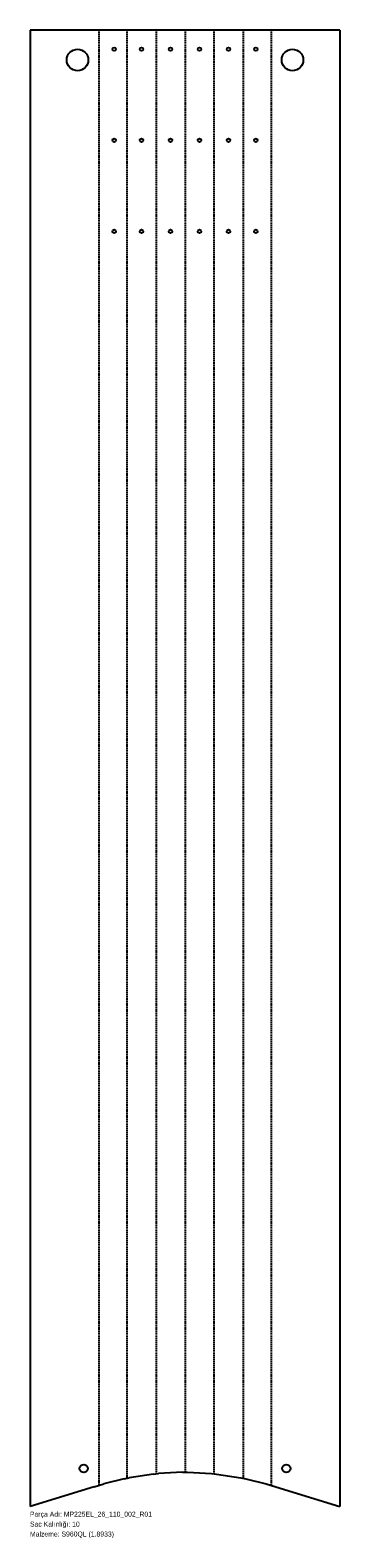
# Model space of a CAD drawing. Header units: millimetres. Extents: x 0 to 749, y -75 to 3566.
import ezdxf

# ---------------------------------------------------------------- set-up
doc = ezdxf.new("R2010")
doc.units = ezdxf.units.MM
for name, pattern in [('SLD-Katı', [0]), ('SLD-Kesik', [4.572, 3.048, -1.524]), ('SLD-Sürekli', [0])]:
    doc.linetypes.add(name, pattern=pattern)
doc.layers.add('METIN', color=96, linetype='SLD-Katı')
doc.styles.add('SLDTEXTSTYLE0', font='ARIAL.TTF', dxfattribs={"width": 0.948, "bigfont": 'bigfont'})
doc.styles.add('SLDTEXTSTYLE1', font='ARIAL.TTF', dxfattribs={"width": 0.948})

msp = doc.modelspace()

# ---------------------------------------------------------------- linework, layer by layer
at = {"color": 7, "linetype": 'SLD-Sürekli', "lineweight": 25}
for p, q in [((0.4, 3566.406016), (0.4, 0.4)), ((749.209024, 3566.406016), (0.4, 3566.406016)), ((749.209024, 3566.406016), (749.209024, 0.4)), ((299.002153, 78.841144), (240.002153, 69.822089)), ((299.002153, 78.841144), (310.870392, 80.293761)), ((368.870392, 83.372956), (310.870392, 80.293761)), ((368.870392, 83.372956), (380.738631, 83.372956)), ((380.738631, 83.372956), (438.738631, 80.293761)), ((438.738631, 80.293761), (450.60687, 78.841144)), ((450.60687, 78.841144), (509.60687, 69.822089)), ((154.947741, 47.649986), (0.4, 0.4)), ((154.947741, 47.649986), (178.684219, 55.510782)), ((228.133915, 67.092063), (178.684219, 55.510782)), ((228.133915, 67.092063), (240.002153, 69.822089)), ((509.60687, 69.822089), (521.475109, 67.092063)), ((521.475109, 67.092063), (570.924805, 55.510782)), ((570.924805, 55.510782), (594.661282, 47.649986)), ((594.661282, 47.649986), (749.209024, 0.4))]:
    msp.add_line(p, q, dxfattribs=at)
at = {"color": 7, "linetype": 'SLD-Kesik'}
for p, q in [((166.81598, 3566.406016), (166.81598, 51.580384)), ((234.068034, 3566.406016), (234.068034, 68.457076)), ((304.936273, 3566.406016), (304.936273, 79.567452)), ((374.804512, 3566.406016), (374.804512, 83.372956)), ((444.672751, 3566.406016), (444.672751, 79.567452)), ((515.54099, 3566.406016), (515.54099, 68.457076)), ((582.793043, 3566.406016), (582.793043, 51.580384))]:
    msp.add_line(p, q, dxfattribs=at)
at = {"color": 7, "linetype": 'SLD-Sürekli', "lineweight": 25}
for centre, radius in [((114.947741, 3494.406016), 26), ((203.409067, 3520.406016), 4.25), ((269.502153, 3520.406016), 4.25), ((339.870392, 3520.406016), 4.25), ((409.738631, 3520.406016), 4.25), ((480.10687, 3520.406016), 4.25), ((546.199957, 3520.406016), 4.25), ((634.661282, 3494.406016), 26), ((203.409067, 3300.406016), 4.25), ((269.502153, 3300.406016), 4.25), ((339.870392, 3300.406016), 4.25), ((409.738631, 3300.406016), 4.25), ((480.10687, 3300.406016), 4.25), ((546.199957, 3300.406016), 4.25), ((203.409067, 3080.406016), 4.25), ((269.502153, 3080.406016), 4.25), ((339.870392, 3080.406016), 4.25), ((409.738631, 3080.406016), 4.25), ((480.10687, 3080.406016), 4.25), ((546.199957, 3080.406016), 4.25), ((129.947741, 92.291307), 10), ((619.661282, 92.291307), 10)]:
    msp.add_circle(centre, radius, dxfattribs=at)

# ---------------------------------------------------------------- texts
at = {"layer": 'METIN', "char_height": 12, "attachment_point": 1}
for s, insert, style in [('Sac Kalınlığı: 10', (0, -36.031187), 'SLDTEXTSTYLE0'), ('Parça Adı: MP225EL_26_110_002_R01', (0, -12.031187), 'SLDTEXTSTYLE0'), ('Malzeme: S960QL (1.8933)', (0, -60.031187), 'SLDTEXTSTYLE1')]:
    msp.add_mtext(s, dxfattribs=dict(at, insert=insert, style=style))

doc.saveas('drawing.dxf')
